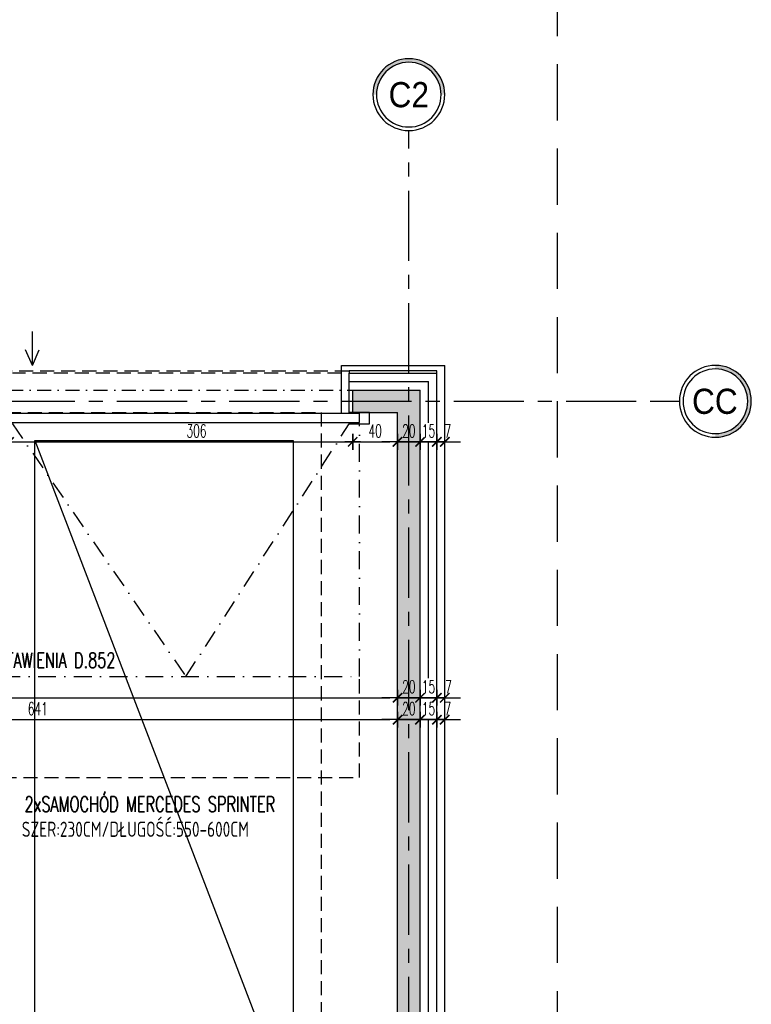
# Model space of a CAD drawing. Extents: x 41755 to 123924, y -112333 to 86187.
# Tile 59 of 256: x 100720 to 101372, y -65872 to -64995. Entities that reach past the tile are written whole.
import ezdxf
from ezdxf.enums import TextEntityAlignment as Align

# ---------------------------------------------------------------- set-up
doc = ezdxf.new("R2010")
doc.units = 0
doc.header["$LTSCALE"] = 50
for name, pattern in [('CENTER', [2, 1.25, -0.25, 0.25, -0.25]), ('DASHDOT', [1, 0.5, -0.25, 0, -0.25]), ('DASHDOT2', [12.7, 6.35, -3.175, 0, -3.175]), ('DASHED', [0.75, 0.5, -0.25]), ('DASHED2', [0.375, 0.25, -0.125])]:
    doc.linetypes.add(name, pattern=pattern)
doc.layers.get('0').update_dxf_attribs({"color": 101, "linetype": 'CONTINUOUS'})
doc.layers.add('0-pomoc', color=21, linetype='CONTINUOUS', plot=False)
for name, color, linetype in [('Drz---drzwi', 5, 'CONTINUOUS'), ('Fas-metal-widok', 8, 'CONTINUOUS'), ('Ins-went', 141, 'CONTINUOUS'), ('Os-osie glowne', 1, 'CENTER'), ('Os-osie-opis', 16, 'CONTINUOUS'), ('Pzt-chodniki', 8, 'CONTINUOUS'), ('Sc-beton', 7, 'CONTINUOUS'), ('Sc-beton-hatch', 86, 'CONTINUOUS'), ('Sc-izolacja term-styropian', 151, 'STYROPIAN-KA'), ('Sc-kamien', 31, 'CONTINUOUS'), ('Sc-nadproza kon', 5, 'DASHED2'), ('Sch-opis', 51, 'CONTINUOUS'), ('W-idok', 8, 'CONTINUOUS'), ('W-idok nad', 5, 'DASHED2'), ('Wym-wew', 8, 'CONTINUOUS'), ('Wyp-meble', 155, 'CONTINUOUS')]:
    doc.layers.add(name, color=color, linetype=linetype)
doc.styles.add('dwg_opis duży', font='ARIAL.TTF', dxfattribs={"width": 0.9})
doc.styles.add('KA wymiar', font='romans.shx', dxfattribs={"width": 0.6})
doc.styles.add('ROMANS', font='romans', dxfattribs={"width": 0.85})
doc.linetypes.add('BATTING', pattern='A,0.0001,-0.1,[134,ltypeshp.shx,S=0.1,R=0,X=-0.1,Y=0],-0.2,[134,ltypeshp.shx,S=0.1,R=180,X=0.1,Y=0],-0.1', length=0.4001)
doc.linetypes.add('STYROPIAN-KA', pattern='A,0.0001,-0.1,[135,ltypeshp.shx,S=0.1,R=0,X=-0.1,Y=0],0,[135,ltypeshp.shx,S=0.1,R=180,X=0.1,Y=0],-0.1', length=0.2001)
doc.dimstyles.new('KA wymiar', dxfattribs={"dimscale": 50, "dimtxt": 0.23, "dimasz": 0.14, "dimexe": 0, "dimexo": 0, "dimgap": 0.08, "dimtad": 1, "dimdec": 1, "dimrnd": 0.5, "dimzin": 9, "dimdsep": 46, "dimtxsty": 'KA wymiar', "dimblk1": 'UKOS', "dimblk2": 'UKOS', "dimsah": 1, "dimcen": 0.2, "dimse1": 1, "dimse2": 1, "dimclrd": 256, "dimclre": 256, "dimclrt": 2, "dimadec": 0, "dimazin": 0, "dimtfac": 1, "dimtdec": 1, "dimtix": 1, "dimtmove": 2, "dimatfit": 3, "dimldrblk": 'DOT', "dimfxl": 0, "dimtolj": 1, "dimtzin": 9, "dimarcsym": 0})

# ---------------------------------------------------------------- blocks, each defined once
blk = doc.blocks.new('_opis_osi')
blk.add_hatch(color=256).paths.add_polyline_path([(32, -32), (28.8, -32, -1), (-28.8, -32), (-32, -32, 1)])
for radius in [32, 28.8]:
    blk.add_circle((0, -32), radius)
at = {"style": 'dwg_opis duży', "width": 0.9}
blk.add_attdef('AXNAMEV', text='', height=22.4, rotation=90, dxfattribs=at).set_placement((0, -32), align=Align.MIDDLE_CENTER)
blk = doc.blocks.new('_opis_osi_liczbowy')
blk.add_hatch(color=256).paths.add_polyline_path([(32, 32), (32, 28.8, -1), (32, -28.8), (32, -32, 1)])
for radius in [32, 28.8]:
    blk.add_circle((32, 0), radius)
at = {"style": 'dwg_opis duży', "width": 0.9}
blk.add_attdef('AXNAMEH', text='', height=22.4, rotation=90, dxfattribs=at).set_placement((32, 0), align=Align.MIDDLE_CENTER)
blk = doc.blocks.new('_STRZAŁKA_WENT')
for q in [(-6.02, -14.01), (0, -30.24), (6.02, -14.01)]:
    blk.add_line((0, 0), q)
blk = doc.blocks.new('_FJIJDIJHGLIDGDG')
for p, q in [((-327.08, -1), (-327.08, -9)), ((-9, -1), (-327.08, -1)), ((-9, -9), (-9, -1)), ((-327.08, -9), (-9, -9))]:
    blk.add_line(p, q)
at = {"linetype": 'DASHDOT2', "ltscale": 0.05}
for p, q in [((-327.08, -10), (-327.08, -235)), ((-318.08, -10), (-163.56, -235)), ((-163.56, -235), (-18.08, -10.01)), ((-9, -234.99), (-9.04, -9.99)), ((-327.08, -235), (-9, -235))]:
    blk.add_line(p, q, dxfattribs=at)
for points in [[(-18.08, -10), (0, -10), (0, 0), (-18.08, 0)], [(-318.08, -10), (-336.08, -10), (-336.08, 0), (-318.08, 0)]]:
    blk.add_lwpolyline(points)
at = {"layer": 'W-idok', "linetype": 'DASHED', "ltscale": 0.5}
for p, q in [((-327.08, -235), (-327.08, -325)), ((-9, -324.99), (-9, -234.99)), ((-327.08, -325), (-9, -325))]:
    blk.add_line(p, q, dxfattribs=at)
blk = doc.blocks.new('UKOS')
at = {"color": 8}
blk.add_line((1, 0), (-1, 0), dxfattribs=at)
at = {"color": 1}
blk.add_line((0, 1), (0, -1), dxfattribs=at)
at = {"color": 1, "const_width": 0.2}
blk.add_lwpolyline([(0.6, 0.6), (-0.6, -0.6)], dxfattribs=at)
blk = doc.blocks.new('*D2180')
at = {"layer": 'Wym-wew', "lineweight": -2}
blk.add_line((100717.97, -65371.13), (101009.97, -65371.13), dxfattribs=at)
at = {"layer": 'Wym-wew', "lineweight": -2, "xscale": 7.000000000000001, "yscale": 7.000000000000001, "zscale": 7.000000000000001, "rotation": 180}
blk.add_blockref('UKOS', (100710.97, -65371.13), dxfattribs=at)
at = {"layer": 'Wym-wew', "lineweight": -2, "xscale": 7.000000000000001, "yscale": 7.000000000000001, "zscale": 7.000000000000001}
blk.add_blockref('UKOS', (101016.97, -65371.13), dxfattribs=at)
at = {"layer": 'Wym-wew', "color": 2, "insert": (100877.99, -65361.38), "char_height": 11.5, "attachment_point": 5, "style": 'KA wymiar'}
blk.add_mtext('\\A1;306', dxfattribs=at)
blk = doc.blocks.new('_Dot')
at = {"layer": '0-pomoc', "color": 0, "lineweight": -2}
blk.add_line((-0.5, 0), (-1, 0), dxfattribs=at)
at = {"layer": '0-pomoc', "color": 0, "const_width": 0.5}
blk.add_lwpolyline([(-0.25, 0, 1), (0.25, 0, 1)], format="xyb", close=True, dxfattribs=at)
blk = doc.blocks.new('*D2181')
at = {"layer": 'Wym-wew', "lineweight": -2}
blk.add_line((101023.97, -65371.13), (101049.97, -65371.13), dxfattribs=at)
at = {"layer": 'Wym-wew', "lineweight": -2, "xscale": 7.000000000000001, "yscale": 7.000000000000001, "zscale": 7.000000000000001, "rotation": 180}
blk.add_blockref('UKOS', (101016.97, -65371.13), dxfattribs=at)
at = {"layer": 'Wym-wew', "lineweight": -2, "xscale": 7.000000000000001, "yscale": 7.000000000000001, "zscale": 7.000000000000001}
blk.add_blockref('UKOS', (101056.97, -65371.13), dxfattribs=at)
at = {"layer": 'Wym-wew', "color": 2, "insert": (101036.97, -65361.38), "char_height": 11.5, "attachment_point": 5, "style": 'KA wymiar'}
blk.add_mtext('\\A1;40', dxfattribs=at)
blk = doc.blocks.new('*D2182')
at = {"layer": 'Wym-wew', "lineweight": -2}
for p, q in [((101049.97, -65371.13), (101042.97, -65371.13)), ((101056.97, -65371.13), (101076.97, -65371.13)), ((101083.97, -65371.13), (101090.97, -65371.13))]:
    blk.add_line(p, q, dxfattribs=at)
at = {"layer": 'Wym-wew', "lineweight": -2, "xscale": 7.000000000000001, "yscale": 7.000000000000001, "zscale": 7.000000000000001}
blk.add_blockref('UKOS', (101056.97, -65371.13), dxfattribs=at)
at = {"layer": 'Wym-wew', "lineweight": -2, "xscale": 7.000000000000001, "yscale": 7.000000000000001, "zscale": 7.000000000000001, "rotation": 180}
blk.add_blockref('UKOS', (101076.97, -65371.13), dxfattribs=at)
at = {"layer": 'Wym-wew', "color": 2, "insert": (101066.97, -65361.38), "char_height": 11.5, "attachment_point": 5, "style": 'KA wymiar'}
blk.add_mtext('\\A1;20', dxfattribs=at)
blk = doc.blocks.new('*D2183')
at = {"layer": 'Wym-wew', "lineweight": -2}
for p, q in [((101069.97, -65371.13), (101062.97, -65371.13)), ((101076.97, -65371.13), (101091.97, -65371.13)), ((101098.97, -65371.13), (101105.97, -65371.13))]:
    blk.add_line(p, q, dxfattribs=at)
at = {"layer": 'Wym-wew', "lineweight": -2, "xscale": 7.000000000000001, "yscale": 7.000000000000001, "zscale": 7.000000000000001}
blk.add_blockref('UKOS', (101076.97, -65371.13), dxfattribs=at)
at = {"layer": 'Wym-wew', "lineweight": -2, "xscale": 7.000000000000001, "yscale": 7.000000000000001, "zscale": 7.000000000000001, "rotation": 180}
blk.add_blockref('UKOS', (101091.97, -65371.13), dxfattribs=at)
at = {"layer": 'Wym-wew', "color": 2, "insert": (101084.47, -65361.38), "char_height": 11.5, "attachment_point": 5, "style": 'KA wymiar'}
blk.add_mtext('\\A1;15', dxfattribs=at)
blk = doc.blocks.new('*D2184')
at = {"layer": 'Wym-wew', "lineweight": -2}
for p, q in [((101084.97, -65371.13), (101077.97, -65371.13)), ((101091.97, -65371.13), (101098.97, -65371.13)), ((101105.97, -65371.13), (101112.97, -65371.13))]:
    blk.add_line(p, q, dxfattribs=at)
at = {"layer": 'Wym-wew', "lineweight": -2, "xscale": 7.000000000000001, "yscale": 7.000000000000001, "zscale": 7.000000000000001}
blk.add_blockref('UKOS', (101091.97, -65371.13), dxfattribs=at)
at = {"layer": 'Wym-wew', "lineweight": -2, "xscale": 7.000000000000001, "yscale": 7.000000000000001, "zscale": 7.000000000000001, "rotation": 180}
blk.add_blockref('UKOS', (101098.97, -65371.13), dxfattribs=at)
at = {"layer": 'Wym-wew', "color": 2, "insert": (101101.81, -65361.38), "char_height": 11.5, "attachment_point": 5, "style": 'KA wymiar'}
blk.add_mtext('\\A1;7', dxfattribs=at)
blk = doc.blocks.new('*D2191')
at = {"layer": 'Wym-wew', "lineweight": -2}
blk.add_line((100422.97, -65618.46), (101049.97, -65618.46), dxfattribs=at)
at = {"layer": 'Wym-wew', "lineweight": -2, "xscale": 7.000000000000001, "yscale": 7.000000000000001, "zscale": 7.000000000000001, "rotation": 180}
blk.add_blockref('UKOS', (100415.97, -65618.46), dxfattribs=at)
at = {"layer": 'Wym-wew', "lineweight": -2, "xscale": 7.000000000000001, "yscale": 7.000000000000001, "zscale": 7.000000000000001}
blk.add_blockref('UKOS', (101056.97, -65618.46), dxfattribs=at)
at = {"layer": 'Wym-wew', "color": 2, "insert": (100736.47, -65608.71), "char_height": 11.5, "attachment_point": 5, "style": 'KA wymiar'}
blk.add_mtext('\\A1;641', dxfattribs=at)
blk = doc.blocks.new('*D2192')
at = {"layer": 'Wym-wew', "lineweight": -2}
for p, q in [((101049.97, -65618.46), (101042.97, -65618.46)), ((101056.97, -65618.46), (101076.97, -65618.46)), ((101083.97, -65618.46), (101090.97, -65618.46))]:
    blk.add_line(p, q, dxfattribs=at)
at = {"layer": 'Wym-wew', "lineweight": -2, "xscale": 7.000000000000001, "yscale": 7.000000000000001, "zscale": 7.000000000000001}
blk.add_blockref('UKOS', (101056.97, -65618.46), dxfattribs=at)
at = {"layer": 'Wym-wew', "lineweight": -2, "xscale": 7.000000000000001, "yscale": 7.000000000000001, "zscale": 7.000000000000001, "rotation": 180}
blk.add_blockref('UKOS', (101076.97, -65618.46), dxfattribs=at)
at = {"layer": 'Wym-wew', "color": 2, "insert": (101066.97, -65608.71), "char_height": 11.5, "attachment_point": 5, "style": 'KA wymiar'}
blk.add_mtext('\\A1;20', dxfattribs=at)
blk = doc.blocks.new('*D2193')
at = {"layer": 'Wym-wew', "lineweight": -2}
for p, q in [((101069.97, -65618.46), (101062.97, -65618.46)), ((101076.97, -65618.46), (101091.97, -65618.46)), ((101098.97, -65618.46), (101105.97, -65618.46))]:
    blk.add_line(p, q, dxfattribs=at)
at = {"layer": 'Wym-wew', "lineweight": -2, "xscale": 7.000000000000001, "yscale": 7.000000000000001, "zscale": 7.000000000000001}
blk.add_blockref('UKOS', (101076.97, -65618.46), dxfattribs=at)
at = {"layer": 'Wym-wew', "lineweight": -2, "xscale": 7.000000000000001, "yscale": 7.000000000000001, "zscale": 7.000000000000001, "rotation": 180}
blk.add_blockref('UKOS', (101091.97, -65618.46), dxfattribs=at)
at = {"layer": 'Wym-wew', "color": 2, "insert": (101084.47, -65608.71), "char_height": 11.5, "attachment_point": 5, "style": 'KA wymiar'}
blk.add_mtext('\\A1;15', dxfattribs=at)
blk = doc.blocks.new('*D2194')
at = {"layer": 'Wym-wew', "lineweight": -2}
for p, q in [((101084.97, -65618.46), (101077.97, -65618.46)), ((101091.97, -65618.46), (101098.97, -65618.46)), ((101105.97, -65618.46), (101112.97, -65618.46))]:
    blk.add_line(p, q, dxfattribs=at)
at = {"layer": 'Wym-wew', "lineweight": -2, "xscale": 7.000000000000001, "yscale": 7.000000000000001, "zscale": 7.000000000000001}
blk.add_blockref('UKOS', (101091.97, -65618.46), dxfattribs=at)
at = {"layer": 'Wym-wew', "lineweight": -2, "xscale": 7.000000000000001, "yscale": 7.000000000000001, "zscale": 7.000000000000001, "rotation": 180}
blk.add_blockref('UKOS', (101098.97, -65618.46), dxfattribs=at)
at = {"layer": 'Wym-wew', "color": 2, "insert": (101101.83, -65608.71), "char_height": 11.5, "attachment_point": 5, "style": 'KA wymiar'}
blk.add_mtext('\\A1;7', dxfattribs=at)
blk = doc.blocks.new('*D2199')
at = {"layer": 'Wym-wew', "lineweight": -2}
blk.add_line((100312.97, -65598.95), (101049.97, -65598.95), dxfattribs=at)
at = {"layer": 'Wym-wew', "lineweight": -2, "xscale": 7.000000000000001, "yscale": 7.000000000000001, "zscale": 7.000000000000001, "rotation": 180}
blk.add_blockref('UKOS', (100305.97, -65598.95), dxfattribs=at)
at = {"layer": 'Wym-wew', "lineweight": -2, "xscale": 7.000000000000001, "yscale": 7.000000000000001, "zscale": 7.000000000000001}
blk.add_blockref('UKOS', (101056.97, -65598.95), dxfattribs=at)
at = {"layer": 'Wym-wew', "color": 2, "insert": (100681.47, -65589.2), "char_height": 11.5, "attachment_point": 5, "style": 'KA wymiar'}
blk.add_mtext('\\A1;751', dxfattribs=at)
blk = doc.blocks.new('*D2200')
at = {"layer": 'Wym-wew', "lineweight": -2}
for p, q in [((101049.97, -65598.95), (101042.97, -65598.95)), ((101056.97, -65598.95), (101076.97, -65598.95)), ((101083.97, -65598.95), (101090.97, -65598.95))]:
    blk.add_line(p, q, dxfattribs=at)
at = {"layer": 'Wym-wew', "lineweight": -2, "xscale": 7.000000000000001, "yscale": 7.000000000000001, "zscale": 7.000000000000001}
blk.add_blockref('UKOS', (101056.97, -65598.95), dxfattribs=at)
at = {"layer": 'Wym-wew', "lineweight": -2, "xscale": 7.000000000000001, "yscale": 7.000000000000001, "zscale": 7.000000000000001, "rotation": 180}
blk.add_blockref('UKOS', (101076.97, -65598.95), dxfattribs=at)
at = {"layer": 'Wym-wew', "color": 2, "insert": (101066.97, -65589.2), "char_height": 11.5, "attachment_point": 5, "style": 'KA wymiar'}
blk.add_mtext('\\A1;20', dxfattribs=at)
blk = doc.blocks.new('*D2201')
at = {"layer": 'Wym-wew', "lineweight": -2}
for p, q in [((101069.97, -65598.95), (101062.97, -65598.95)), ((101076.97, -65598.95), (101091.97, -65598.95)), ((101098.97, -65598.95), (101105.97, -65598.95))]:
    blk.add_line(p, q, dxfattribs=at)
at = {"layer": 'Wym-wew', "lineweight": -2, "xscale": 7.000000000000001, "yscale": 7.000000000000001, "zscale": 7.000000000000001}
blk.add_blockref('UKOS', (101076.97, -65598.95), dxfattribs=at)
at = {"layer": 'Wym-wew', "lineweight": -2, "xscale": 7.000000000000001, "yscale": 7.000000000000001, "zscale": 7.000000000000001, "rotation": 180}
blk.add_blockref('UKOS', (101091.97, -65598.95), dxfattribs=at)
at = {"layer": 'Wym-wew', "color": 2, "insert": (101084.47, -65589.2), "char_height": 11.5, "attachment_point": 5, "style": 'KA wymiar'}
blk.add_mtext('\\A1;15', dxfattribs=at)
blk = doc.blocks.new('*D2202')
at = {"layer": 'Wym-wew', "lineweight": -2}
for p, q in [((101084.97, -65598.95), (101077.97, -65598.95)), ((101091.97, -65598.95), (101098.97, -65598.95)), ((101105.97, -65598.95), (101112.97, -65598.95))]:
    blk.add_line(p, q, dxfattribs=at)
at = {"layer": 'Wym-wew', "lineweight": -2, "xscale": 7.000000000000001, "yscale": 7.000000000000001, "zscale": 7.000000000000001}
blk.add_blockref('UKOS', (101091.97, -65598.95), dxfattribs=at)
at = {"layer": 'Wym-wew', "lineweight": -2, "xscale": 7.000000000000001, "yscale": 7.000000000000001, "zscale": 7.000000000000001, "rotation": 180}
blk.add_blockref('UKOS', (101098.97, -65598.95), dxfattribs=at)
at = {"layer": 'Wym-wew', "color": 2, "insert": (101102.31, -65589.2), "char_height": 11.5, "attachment_point": 5, "style": 'KA wymiar'}
blk.add_mtext('\\A1;7', dxfattribs=at)

msp = doc.modelspace()

# ---------------------------------------------------------------- hatches: boundary and pattern name
at = {"layer": 'Sc-beton-hatch'}
h = msp.add_hatch(dxfattribs=at)
h.set_pattern_fill('ANSI33', color=256, style=0)
h.set_pattern_definition([(45, (48983.4185, 565.478), (-4.49012806, 4.49012806), []), (45, (48987.9087, 565.478), (-4.49012806, 4.49012806), [3.175, -1.5875])])
h.paths.add_polyline_path([(101066.966, -65325.031), (101016.966, -65325.031), (101016.966, -65335.031), (101066.966, -65335.031)])
h.paths.add_polyline_path([(101066.966, -65335.031), (101016.966, -65335.031), (101016.966, -65345.031), (101032.044, -65345.031), (101056.966, -65345.031), (101056.966, -65919.031), (101066.966, -65919.031)])
h.paths.add_polyline_path([(101076.966, -65325.031), (101066.966, -65325.031), (101066.966, -65335.031), (101076.966, -65335.031)])
h.paths.add_polyline_path([(101076.966, -65335.031), (101066.966, -65335.031), (101066.966, -65919.031), (101076.966, -65919.031)])
h.paths.add_polyline_path([(101066.966, -65919.031), (101056.966, -65919.031), (101056.966, -65955.031), (101066.966, -65955.031)])
h.paths.add_polyline_path([(101076.966, -65919.031), (101066.966, -65919.031), (101066.966, -65955.031), (101076.966, -65955.031)])
h.paths.add_polyline_path([(101076.966, -65955.031), (101066.966, -65955.031), (101066.966, -66006.031), (101076.966, -66006.031)])
h.paths.add_polyline_path([(101066.966, -65955.031), (101056.966, -65955.031), (101056.966, -65995.031), (100924.466, -65995.031), (100924.466, -66006.031), (101066.966, -66006.031)])
h.paths.add_polyline_path([(101066.966, -66006.031), (100924.466, -66006.031), (100924.466, -66015.031), (101056.966, -66015.031), (101056.966, -66025.031), (101066.966, -66025.031)])
h.paths.add_polyline_path([(101076.966, -66006.031), (101066.966, -66006.031), (101066.966, -66025.031), (101076.966, -66025.031)])
h.paths.add_polyline_path([(101058.505, -65352.75), (101075.427, -65352.75), (101075.427, -65370), (101058.505, -65370)], flags=9)
h.paths.add_polyline_path([(101058.505, -65600.08), (101075.427, -65600.08), (101075.427, -65617.33), (101058.505, -65617.33)], flags=9)
h.paths.add_polyline_path([(101058.505, -65580.573), (101075.427, -65580.573), (101075.427, -65597.823), (101058.505, -65597.823)], flags=9)
h.paths.add_polyline_path([(101011.124, -66027.999), (101011.124, -66012.063), (101028.374, -66012.063), (101028.374, -66027.999)], flags=9)

# ---------------------------------------------------------------- linework, layer by layer
at = {"layer": 'Fas-metal-widok', "linetype": 'DASHED', "ltscale": 0.5}
msp.add_lwpolyline([(99969.966, -65308.031), (101013.966, -65308.031)], dxfattribs=at)
at = {"layer": 'Fas-metal-widok', "ltscale": 0.5}
msp.add_lwpolyline([(101091.966, -65310.031), (101091.966, -65308.031), (101013.966, -65308.031), (101013.966, -65310.031)], dxfattribs=at)
at = {"layer": 'Os-osie glowne'}
for points in [[(101066.966, -66710.031), (101066.966, -65110.031)], [(99606.966, -65335.031), (101291.966, -65335.031)]]:
    msp.add_lwpolyline(points, dxfattribs=at)
at = {"layer": 'Os-osie-opis'}
for points in [[(101066.966, -65110.031), (101066.966, -65094.031)], [(101291.966, -65335.031), (101307.966, -65335.031)]]:
    msp.add_lwpolyline(points, dxfattribs=at)
at = {"layer": 'Pzt-chodniki', "linetype": 'DASHED', "ltscale": 2}
msp.add_line((101198.966, -64735.031), (101198.966, -66761.836), dxfattribs=at)
at = {"layer": 'Sc-beton'}
for points in [[(101016.966, -65325.031), (101076.966, -65325.031)], [(101016.966, -65345.031), (101016.966, -65325.031)], [(101076.966, -66025.031), (101076.966, -65325.031)], [(101016.966, -65345.031), (101056.966, -65345.031)], [(101056.966, -65995.031), (101056.966, -65345.031)]]:
    msp.add_lwpolyline(points, dxfattribs=at)
at = {"layer": 'Sc-izolacja term-styropian', "linetype": 'ByBlock'}
for points in [[(101013.966, -65310.031), (101091.966, -65310.031)], [(101013.966, -65345.031), (101013.966, -65310.031)], [(101091.966, -66028.031), (101091.966, -65310.031)]]:
    msp.add_lwpolyline(points, dxfattribs=at)
at = {"layer": 'Sc-izolacja term-styropian', "linetype": 'BATTING', "ltscale": 0.35}
for points in [[(101013.966, -65317.531), (101084.466, -65317.531)], [(101084.466, -65354.224), (101084.466, -65317.531)], [(101084.466, -65581.633), (101084.466, -65371.125)], [(101084.466, -66028.031), (101084.466, -65618.455)]]:
    msp.add_lwpolyline(points, dxfattribs=at)
at = {"layer": 'Sc-kamien'}
for points in [[(101006.966, -65303.031), (101098.966, -65303.031)], [(101006.966, -65345.031), (101006.966, -65303.031)], [(101098.966, -66028.031), (101098.966, -65303.031)]]:
    msp.add_lwpolyline(points, dxfattribs=at)
at = {"layer": 'Sc-nadproza kon', "linetype": 'DASHDOT', "ltscale": 0.5}
msp.add_lwpolyline([(100710.966, -65325.031), (101016.966, -65325.031)], dxfattribs=at)
at = {"layer": 'W-idok nad'}
msp.add_lwpolyline([(101006.966, -65310.031), (100713.966, -65310.031)], dxfattribs=at)
at = {"layer": 'Wyp-meble', "linetype": 'DASHED', "ltscale": 0.5}
msp.add_lwpolyline([(100708.966, -65345.031), (100988.966, -65345.031), (100988.966, -65995.031), (100708.966, -65995.031)], close=True, dxfattribs=at)
at = {"layer": 'Wyp-meble'}
msp.add_lwpolyline([(100733.966, -65370.031), (100963.966, -65370.031), (100963.966, -65970.031), (100733.966, -65970.031)], close=True, dxfattribs=at)
msp.add_lwpolyline([(100733.966, -65370.031), (100963.966, -65970.031)], dxfattribs=at)

# ---------------------------------------------------------------- block references
at = {"layer": 'Drz---drzwi'}
msp.add_blockref('_FJIJDIJHGLIDGDG', (101032.044, -65345.031), dxfattribs=at)
at = {"layer": 'Ins-went', "rotation": 180}
msp.add_blockref('_STRZAŁKA_WENT', (100731.749, -65303.273), dxfattribs=at)
at = {"layer": 'Os-osie-opis'}
ref = msp.add_blockref('_opis_osi_liczbowy', (101066.966, -65094.031), dxfattribs=dict(at, xscale=-1, rotation=270))
ref.add_attrib('AXNAMEH', 'C2', dxfattribs={"layer": '0', "height": 22.4, "style": 'dwg_opis duży', "width": 0.9}).set_placement((101066.966, -65062.046), align=Align.MIDDLE_CENTER)
ref = msp.add_blockref('_opis_osi', (101307.966, -65335.031), dxfattribs=dict(at, xscale=-1, rotation=89.99999999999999))
ref.add_attrib('AXNAMEV', 'CC', dxfattribs={"layer": '0', "height": 22.4, "style": 'dwg_opis duży', "width": 0.9}).set_placement((101339.512, -65335.031), align=Align.MIDDLE_CENTER)

# ---------------------------------------------------------------- texts
at = {"layer": 'Sch-opis', "style": 'ROMANS', "width": 0.7}
for s, p in [('BRAMY GARAŻOWE WG. ZESTAWIENIA D.852', (100535.558, -65572.348)), ('2xSAMOCHÓD MERCEDES SPRINTER', (100724.784, -65700.44)), ('SZER:230CM/DŁUGOŚĆ:550-600CM', (100722.281, -65722.775))]:
    msp.add_text(s, height=13.5, dxfattribs=at).set_placement(p)

# ---------------------------------------------------------------- dimensions: what is measured, and where the dimension line sits
at = {"layer": 'Wym-wew'}
for base, p1, p2, picture, middle in [((101091.966, -65371.125), (101076.966, -65317.794), (101091.966, -65302.794), '*D2183', (101084.466, -65361.375)), ((101091.966, -65618.455), (101076.966, -65325.031), (101091.966, -65310.031), '*D2193', (101084.466, -65608.705)), ((101091.966, -65598.948), (101076.966, -65325.031), (101091.966, -65310.031), '*D2201', (101084.466, -65589.198)), ((101076.966, -65371.125), (101056.966, -65337.794), (101076.966, -65317.794), '*D2182', (101066.966, -65361.375)), ((101056.966, -65371.125), (101016.966, -65327.794), (101056.966, -65337.794), '*D2181', (101036.966, -65361.375)), ((101076.966, -65618.455), (101056.966, -65345.031), (101076.966, -65325.031), '*D2192', (101066.966, -65608.705)), ((101076.966, -65598.948), (101056.966, -65345.031), (101076.966, -65325.031), '*D2200', (101066.966, -65589.198)), ((101056.966, -65598.948), (100305.966, -65345.031), (101056.966, -65345.031), '*D2199', (100681.466, -65589.198)), ((101056.966, -65618.455), (100415.966, -65638.774), (101056.966, -65345.031), '*D2191', (100736.466, -65608.705))]:
    dim = msp.add_linear_dim(base=base, p1=p1, p2=p2, dimstyle='KA wymiar', override={"dimscale": 100, "dimtxt": 0.115, "dimasz": 0.07, "dimgap": 0.04, "dimdec": 2, "dimpost": '\\X', "dimtdec": 2}, dxfattribs=at)
    dim.commit()
    dim.dimension.update_dxf_attribs({"geometry": picture, "text_midpoint": middle})
for base, p1, p2, picture, middle in [((101098.966, -65371.125), (101091.966, -65302.794), (101098.966, -65295.794), '*D2184', (101101.807, -65361.375)), ((101098.966, -65618.455), (101091.966, -65310.031), (101098.966, -65303.031), '*D2194', (101101.829, -65608.705)), ((101098.966, -65598.948), (101091.966, -65310.031), (101098.966, -65310.031), '*D2202', (101102.314, -65589.198)), ((101016.966, -65371.125), (100710.966, -65327.794), (101016.966, -65327.794), '*D2180', (100877.992, -65361.375))]:
    dim = msp.add_linear_dim(base=base, p1=p1, p2=p2, dimstyle='KA wymiar', override={"dimscale": 100, "dimtxt": 0.115, "dimasz": 0.07, "dimgap": 0.04, "dimdec": 2, "dimpost": '\\X', "dimtdec": 2}, dxfattribs=at)
    dim.commit()
    dim.dimension.update_dxf_attribs({"geometry": picture, "text_midpoint": middle, "dimtype": 160})

doc.saveas('drawing.dxf')
